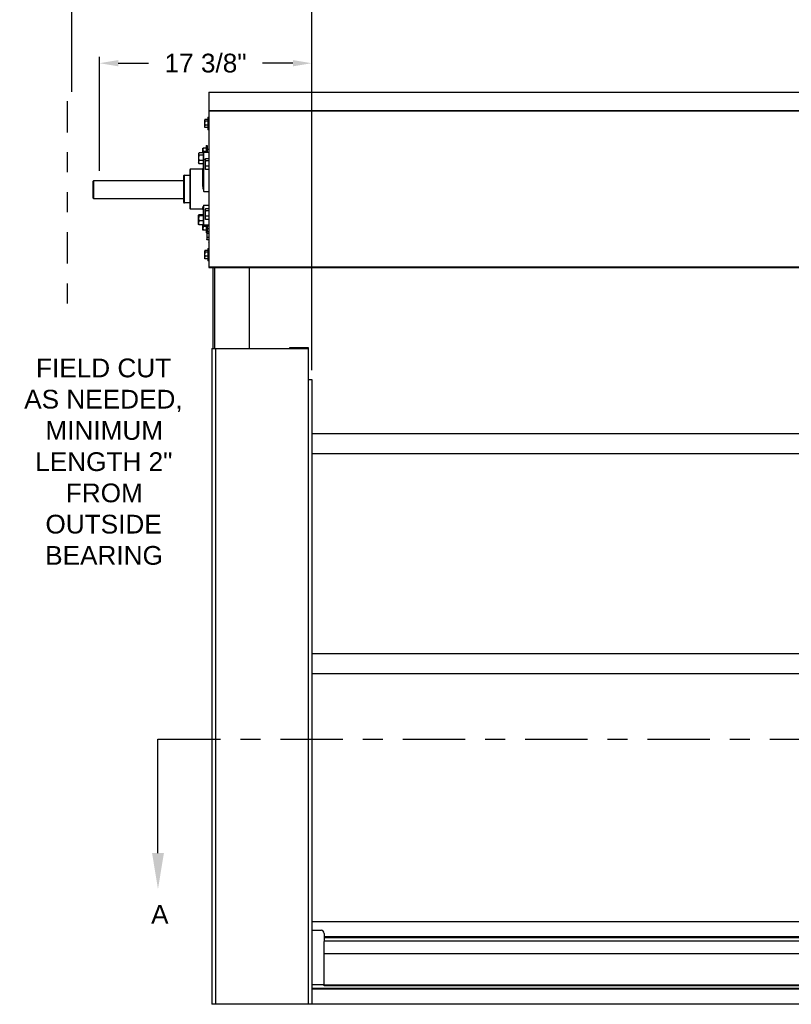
# Model space of a CAD drawing. Header units: inches. Extents: x 170 to 312, y 215 to 248.
# Tile 4 of 216: x 174.84 to 178.7, y 220.41 to 225.34. Entities that reach past the tile are written whole.
import ezdxf
from ezdxf import colors
from ezdxf.entities.mleader import LeaderData, LeaderLine
from ezdxf.math import Vec2, Vec3

# ---------------------------------------------------------------- set-up
doc = ezdxf.new("R2010")
doc.units = ezdxf.units.IN
doc.header["$LTSCALE"] = 0.25
doc.header["$MEASUREMENT"] = 0
doc.linetypes.add('CENTER', pattern=[2, 1.25, -0.25, 0.25, -0.25])
doc.linetypes.add('PHANTOM2', pattern=[1.25, 0.625, -0.125, 0.125, -0.125, 0.125, -0.125])
for name, color, linetype in [('ANNOTATIONS', 1, 'Continuous'), ('HIDDEN', 6, 'PHANTOM2'), ('SECTION CUTS', 6, 'CENTER'), ('STANDARD MOTOR RH', 7, 'Continuous')]:
    doc.layers.add(name, color=color, linetype=linetype)
doc.styles.add('ARIAL', font='arial.ttf', dxfattribs={"height": 0.09375})
doc.styles.get("Standard").update_dxf_attribs({"font": 'romans.shx'})
doc.dimstyles.new('STANDARD$0', dxfattribs={"dimtxt": 0.09375, "dimasz": 0.09375, "dimexe": 0.03125, "dimexo": 0.046875, "dimgap": 0.09, "dimtad": 0, "dimtih": 1, "dimtoh": 1, "dimdec": 4, "dimzin": 0, "dimdsep": 46, "dimtxsty": 'ARIAL', "dimcen": 0.09, "dimadec": 0, "dimazin": 0, "dimtfac": 1, "dimtdec": 4, "dimtofl": 0, "dimtmove": 0, "dimatfit": 1, "dimfxl": 1, "dimtolj": 1, "dimtzin": 0, "dimarcsym": 0})

# ---------------------------------------------------------------- blocks, each defined once
blk = doc.blocks.new('*D262')
at = {"layer": 'ANNOTATIONS', "color": 0, "lineweight": -2, "transparency": 16777216}
for p, q in [((175.0994, 224.9786), (175.0994, 225.5863)), ((175.1931, 225.555), (175.5186, 225.555)), ((176.2063, 225.555), (175.8808, 225.555)), ((176.3001, 223.5854), (176.3001, 225.5863))]:
    blk.add_line(p, q, dxfattribs=at)
at = {"layer": 'ANNOTATIONS', "color": 0, "transparency": 16777216}
for points in [[(175.1931, 225.5706), (175.1931, 225.5394), (175.0994, 225.555)], [(176.2063, 225.5706), (176.2063, 225.5394), (176.3001, 225.555)]]:
    blk.add_solid(points, dxfattribs=at)
at = {"layer": 'defpoints', "color": 0, "transparency": 16777216}
for p in [(175.0994, 225.555), (175.0994, 224.9318), (176.3001, 223.5385)]:
    blk.add_point(p, dxfattribs=at)
at = {"layer": 'ANNOTATIONS', "color": 0, "transparency": 16777216, "insert": (175.6997, 225.555), "char_height": 0.09375, "attachment_point": 5, "style": 'ARIAL'}
blk.add_mtext('\\A1;20"', dxfattribs=at)
blk = doc.blocks.new('*D263')
at = {"layer": 'ANNOTATIONS', "color": 0, "lineweight": -2, "transparency": 16777216}
for p, q in [((175.2376, 224.5834), (175.2376, 225.1525)), ((176.3001, 223.5854), (176.3001, 225.1525)), ((175.3313, 225.1213), (175.4837, 225.1213)), ((176.2063, 225.1213), (176.0539, 225.1213))]:
    blk.add_line(p, q, dxfattribs=at)
at = {"layer": 'ANNOTATIONS', "color": 0, "transparency": 16777216}
for points in [[(175.3313, 225.1369), (175.3313, 225.1057), (175.2376, 225.1213)], [(176.2063, 225.1369), (176.2063, 225.1057), (176.3001, 225.1213)]]:
    blk.add_solid(points, dxfattribs=at)
at = {"layer": 'defpoints', "color": 0, "transparency": 16777216}
for p in [(176.3001, 225.1213), (175.2376, 224.5365), (176.3001, 223.5385)]:
    blk.add_point(p, dxfattribs=at)
at = {"layer": 'ANNOTATIONS', "color": 0, "transparency": 16777216, "insert": (175.7688, 225.1213), "char_height": 0.09375, "attachment_point": 5, "style": 'ARIAL'}
blk.add_mtext('\\A1;17 3/8"', dxfattribs=at)

msp = doc.modelspace()

# ---------------------------------------------------------------- linework, layer by layer
at = {"layer": 'HIDDEN'}
msp.add_line((175.0767, 224.93177), (175.0767, 223.90108), dxfattribs=at)
at = {"layer": 'SECTION CUTS'}
msp.add_line((175.5306, 221.7392), (182.02459, 221.7392), dxfattribs=at)
at = {"layer": 'STANDARD MOTOR RH'}
for p, q in [((175.78482, 224.97601), (181.79263, 224.97601)), ((175.78482, 224.97601), (175.78482, 224.09954)), ((181.79263, 224.97442), (175.78482, 224.97442)), ((175.78088, 224.85101), (175.78482, 224.85101)), ((175.78088, 224.85101), (175.78088, 224.78851)), ((181.79263, 224.88374), (175.78482, 224.88374)), ((175.78482, 224.88226), (181.80826, 224.88226)), ((175.76413, 224.83733), (175.76496, 224.83877)), ((175.76413, 224.83733), (175.76413, 224.8022)), ((175.76496, 224.80076), (175.76413, 224.8022)), ((175.7657, 224.79966), (175.76513, 224.8008)), ((175.78088, 224.83987), (175.7657, 224.83987)), ((175.78088, 224.83212), (175.7657, 224.83212)), ((175.78088, 224.81202), (175.7657, 224.81202)), ((175.78088, 224.79966), (175.7657, 224.79966)), ((175.78482, 224.78851), (175.78088, 224.78851)), ((175.77232, 224.71039), (175.77626, 224.71039)), ((175.77232, 224.71039), (175.77232, 224.67681)), ((175.77626, 224.71039), (175.77626, 224.67681)), ((175.73398, 224.669), (175.73509, 224.67092)), ((175.73398, 224.669), (175.73398, 224.62212)), ((175.75673, 224.67239), (175.73607, 224.67239)), ((175.75673, 224.66206), (175.73607, 224.66206)), ((175.75557, 224.67239), (175.75557, 224.6967)), ((175.75673, 224.67306), (175.75673, 224.51824)), ((175.77232, 224.6967), (175.75714, 224.6967)), ((175.77232, 224.67914), (175.75714, 224.67914)), ((175.76048, 224.67681), (175.78482, 224.67681)), ((175.76048, 224.47926), (175.76048, 224.67681)), ((175.77626, 224.69086), (175.78482, 224.69086)), ((175.73509, 224.6202), (175.73398, 224.62212)), ((175.73607, 224.61873), (175.73531, 224.62024)), ((175.75673, 224.63523), (175.73607, 224.63523)), ((175.75673, 224.61873), (175.73607, 224.61873)), ((175.76048, 224.64171), (175.76773, 224.64171)), ((175.76679, 224.64008), (175.7679, 224.642)), ((175.76679, 224.64008), (175.76679, 224.5932)), ((175.78482, 224.64347), (175.76888, 224.64347)), ((175.78482, 224.63313), (175.76888, 224.63313)), ((175.78482, 224.60631), (175.76888, 224.60631)), ((175.65907, 224.55711), (175.65907, 224.42617)), ((175.66282, 224.56086), (175.69001, 224.56086)), ((175.66282, 224.42242), (175.66282, 224.56086)), ((175.69001, 224.58836), (175.69001, 224.39492)), ((175.69376, 224.59211), (175.75298, 224.59211)), ((175.69376, 224.39117), (175.69376, 224.59211)), ((175.75298, 224.59211), (175.75298, 224.51729)), ((175.7679, 224.59128), (175.76679, 224.5932)), ((175.76888, 224.58981), (175.76812, 224.59132)), ((175.78482, 224.58981), (175.76888, 224.58981)), ((175.20645, 224.53154), (175.2084, 224.53351)), ((175.20645, 224.44672), (175.20645, 224.53154)), ((175.65907, 224.53351), (175.2084, 224.53351)), ((175.2084, 224.53351), (175.2084, 224.44476)), ((175.76048, 224.47926), (175.78482, 224.47926)), ((175.20645, 224.44672), (175.2084, 224.44476)), ((175.2084, 224.44476), (175.65907, 224.44476)), ((175.69001, 224.42242), (175.66282, 224.42242)), ((175.76048, 224.41149), (175.78482, 224.41149)), ((175.76048, 224.30647), (175.76048, 224.41149)), ((175.75298, 224.39117), (175.69376, 224.39117)), ((175.73398, 224.36115), (175.73425, 224.36162)), ((175.73398, 224.31428), (175.73398, 224.36115)), ((175.75673, 224.36325), (175.73607, 224.36325)), ((175.75673, 224.35824), (175.73607, 224.35824)), ((175.75298, 224.39469), (175.75298, 224.39117)), ((175.75673, 224.39107), (175.75673, 224.31022)), ((175.76679, 224.39008), (175.7679, 224.392)), ((175.76679, 224.39008), (175.76679, 224.3432)), ((175.78482, 224.39347), (175.76888, 224.39347)), ((175.78482, 224.38313), (175.76888, 224.38313)), ((175.78482, 224.35631), (175.76888, 224.35631)), ((175.73425, 224.31381), (175.73398, 224.31428)), ((175.75673, 224.33271), (175.73607, 224.33271)), ((175.75673, 224.31218), (175.73607, 224.31218)), ((175.75557, 224.28658), (175.75557, 224.31218)), ((175.7556, 224.31218), (175.75714, 224.30414)), ((175.76048, 224.31279), (175.78482, 224.31279)), ((175.7679, 224.34128), (175.76679, 224.3432)), ((175.76888, 224.33981), (175.76812, 224.34132)), ((175.78482, 224.33981), (175.76888, 224.33981)), ((175.77232, 224.30414), (175.75714, 224.30414)), ((175.77232, 224.28658), (175.75714, 224.28658)), ((175.78482, 224.30647), (175.76048, 224.30647)), ((175.77232, 224.30647), (175.77232, 224.27289)), ((175.7751, 224.27289), (175.77232, 224.27289)), ((175.7751, 224.27483), (175.77593, 224.27627)), ((175.7751, 224.27483), (175.7751, 224.2397)), ((175.77626, 224.30647), (175.77626, 224.2767)), ((175.78482, 224.29242), (175.77626, 224.29242)), ((175.78482, 224.27737), (175.77667, 224.27737)), ((175.78482, 224.26962), (175.77667, 224.26962)), ((175.77593, 224.23826), (175.7751, 224.2397)), ((175.77667, 224.23716), (175.7761, 224.2383)), ((175.78482, 224.24952), (175.77667, 224.24952)), ((175.78482, 224.23716), (175.77667, 224.23716)), ((175.76413, 224.18108), (175.76496, 224.18252)), ((175.76413, 224.18108), (175.76413, 224.14595)), ((175.78088, 224.18362), (175.7657, 224.18362)), ((175.78088, 224.17587), (175.7657, 224.17587)), ((175.78088, 224.19476), (175.78482, 224.19476)), ((175.78088, 224.19476), (175.78088, 224.13226)), ((175.76496, 224.14451), (175.76413, 224.14595)), ((175.7657, 224.14341), (175.76513, 224.14455)), ((175.78088, 224.15577), (175.7657, 224.15577)), ((175.78088, 224.14341), (175.7657, 224.14341)), ((175.78482, 224.13226), (175.78088, 224.13226)), ((181.80826, 224.10101), (175.78482, 224.10101)), ((175.78482, 224.09954), (181.79263, 224.09954)), ((175.80751, 223.69476), (175.80751, 224.09954)), ((175.81495, 223.69476), (175.81495, 224.09954)), ((175.98757, 224.09954), (175.98757, 223.69476)), ((175.80007, 223.69476), (176.2822, 223.69476)), ((175.80007, 223.69476), (175.80007, 220.41351)), ((175.81794, 223.69476), (175.81794, 220.41351)), ((176.1907, 223.69476), (176.1907, 223.69873)), ((176.1907, 223.69873), (176.2822, 223.69873)), ((176.1907, 223.69536), (176.2822, 223.69536)), ((176.2822, 223.69873), (176.2822, 220.41351)), ((176.2822, 223.53851), (176.30007, 223.53851)), ((176.30007, 223.53851), (176.30007, 220.41351)), ((181.30007, 223.26662), (176.30007, 223.26656)), ((181.30007, 223.16662), (176.30007, 223.16662)), ((181.30007, 222.16665), (176.30007, 222.16659)), ((181.30007, 222.06665), (176.30007, 222.06665)), ((176.30007, 220.82843), (181.30007, 220.82843)), ((176.30007, 220.78382), (176.34694, 220.78382)), ((176.36257, 220.76819), (176.36257, 220.72853)), ((176.36257, 220.75248), (181.23757, 220.75248)), ((176.36257, 220.75186), (181.23757, 220.75186)), ((176.36257, 220.74793), (181.23757, 220.74793)), ((176.36257, 220.73038), (181.23757, 220.73038)), ((181.23757, 220.73008), (176.36257, 220.73008)), ((176.36257, 220.50538), (176.36257, 220.72839)), ((181.23757, 220.66546), (176.36257, 220.66546)), ((176.30007, 220.5129), (176.36257, 220.5129)), ((181.30007, 220.49188), (176.30007, 220.49188)), ((181.30007, 220.49008), (176.30007, 220.49008)), ((181.30007, 220.48946), (176.30007, 220.48946)), ((181.23757, 220.50851), (176.36257, 220.50851)), ((181.23757, 220.50538), (176.36257, 220.50538)), ((181.80007, 220.41351), (175.80007, 220.41351))]:
    msp.add_line(p, q, dxfattribs=at)
for centre, radius, start, end in [((175.76048, 224.67306), 0.00375, 90, 180), ((175.75955, 224.64965), 0.00799, 249.30403, 276.64014), ((175.66282, 224.55711), 0.00375, 90, 180), ((175.69376, 224.58836), 0.00375, 90, 180), ((175.75298, 224.59586), 0.00375, 270, 0), ((175.75385, 224.52168), 0.00448, 258.74346, 309.90198), ((175.66282, 224.42617), 0.00375, 180, 270), ((175.69376, 224.39492), 0.00375, 180, 270), ((175.75304, 224.391), 0.00369, 1.06081, 90.98264), ((175.75298, 224.38742), 0.00375, 0, 90), ((175.76014, 224.3162), 0.00344, 187.13082, 275.69838), ((175.76048, 224.31022), 0.00375, 180, 270), ((175.78798, 224.22211), 0.00391, 143.90098, 180), ((176.34694, 220.76819), 0.01562, 0, 90)]:
    msp.add_arc(centre, radius, start, end, dxfattribs=at)
for points, knots in [([(175.7657, 224.83987), (175.7655, 224.83959), (175.76458, 224.83833), (175.76433, 224.83702), (175.76413, 224.836)], [0, 0, 0, 0, 0.2169922, 1, 1, 1, 1]), ([(175.76413, 224.836), (175.76415, 224.83569), (175.76423, 224.83438), (175.76506, 224.8331), (175.7657, 224.83212)], [0, 0, 0, 0, 0.2366668, 1, 1, 1, 1]), ([(175.7657, 224.83212), (175.76526, 224.83049), (175.76438, 224.8272), (175.76422, 224.82379), (175.76413, 224.82207)], [0, 0, 0, 0, 0.4954815, 1, 1, 1, 1]), ([(175.76413, 224.82207), (175.76413, 224.82183), (175.76416, 224.81844), (175.76496, 224.81511), (175.7657, 224.81202)], [0, 0, 0, 0, 0.0701918, 1, 1, 1, 1]), ([(175.7657, 224.81202), (175.76526, 224.81102), (175.76438, 224.80899), (175.76422, 224.8069), (175.76413, 224.80584)], [0, 0, 0, 0, 0.4954173, 1, 1, 1, 1]), ([(175.76413, 224.80584), (175.76413, 224.80569), (175.76416, 224.80361), (175.76496, 224.80156), (175.7657, 224.79966)], [0, 0, 0, 0, 0.0702066, 1, 1, 1, 1]), ([(175.73607, 224.67239), (175.73579, 224.672), (175.73456, 224.67032), (175.73423, 224.66857), (175.73398, 224.66722)], [0, 0, 0, 0, 0.2293944, 1, 1, 1, 1]), ([(175.73398, 224.66722), (175.734, 224.66679), (175.73411, 224.66505), (175.73523, 224.66334), (175.73607, 224.66206)], [0, 0, 0, 0, 0.246312, 1, 1, 1, 1]), ([(175.73607, 224.66206), (175.73548, 224.65988), (175.7343, 224.65548), (175.73409, 224.65094), (175.73398, 224.64864)], [0, 0, 0, 0, 0.4954679, 1, 1, 1, 1]), ([(175.75714, 224.6967), (175.7567, 224.69528), (175.75581, 224.6924), (175.75565, 224.68942), (175.75557, 224.68792)], [0, 0, 0, 0, 0.4954474, 1, 1, 1, 1]), ([(175.75557, 224.6967), (175.75559, 224.6967), (175.75567, 224.6967), (175.7565, 224.6967), (175.75714, 224.6967)], [0, 0, 0, 0, 0.2365711, 1, 1, 1, 1]), ([(175.75557, 224.68792), (175.75557, 224.68771), (175.7556, 224.68475), (175.7564, 224.68184), (175.75714, 224.67914)], [0, 0, 0, 0, 0.070251, 1, 1, 1, 1]), ([(175.75714, 224.67914), (175.75668, 224.67772), (175.75597, 224.6755), (175.75582, 224.67321), (175.75577, 224.67239)], [0, 0, 0, 0, 0.6425392, 1, 1, 1, 1]), ([(175.73398, 224.64864), (175.73398, 224.64832), (175.734, 224.64592), (175.73445, 224.64138), (175.73553, 224.63729), (175.73607, 224.63523)], [0, 0, 0, 0, 0.0700944, 0.5307778, 1, 1, 1, 1]), ([(175.73607, 224.63523), (175.73548, 224.63389), (175.7343, 224.63118), (175.73409, 224.62839), (175.73398, 224.62698)], [0, 0, 0, 0, 0.49544027, 1, 1, 1, 1]), ([(175.73398, 224.62698), (175.73398, 224.62679), (175.734, 224.6253), (175.73445, 224.62251), (175.73553, 224.62), (175.73607, 224.61873)], [0, 0, 0, 0, 0.0700865, 0.5307593, 1, 1, 1, 1]), ([(175.76888, 224.64347), (175.7686, 224.64308), (175.76737, 224.6414), (175.76704, 224.63965), (175.76679, 224.6383)], [0, 0, 0, 0, 0.2294135, 1, 1, 1, 1]), ([(175.76679, 224.6383), (175.76681, 224.63787), (175.76692, 224.63612), (175.76804, 224.63442), (175.76888, 224.63313)], [0, 0, 0, 0, 0.2463282, 1, 1, 1, 1]), ([(175.76888, 224.63313), (175.7683, 224.63096), (175.76712, 224.62656), (175.7669, 224.62201), (175.76679, 224.61972)], [0, 0, 0, 0, 0.4954679, 1, 1, 1, 1]), ([(175.76679, 224.61972), (175.76679, 224.6194), (175.76681, 224.61699), (175.76727, 224.61245), (175.76834, 224.60837), (175.76888, 224.60631)], [0, 0, 0, 0, 0.0700803, 0.5307866, 1, 1, 1, 1]), ([(175.76888, 224.60631), (175.7683, 224.60497), (175.76712, 224.60226), (175.7669, 224.59947), (175.76679, 224.59806)], [0, 0, 0, 0, 0.49542746, 1, 1, 1, 1]), ([(175.76679, 224.59806), (175.76679, 224.59786), (175.76681, 224.59638), (175.76727, 224.59359), (175.76834, 224.59108), (175.76888, 224.58981)], [0, 0, 0, 0, 0.0700864, 0.530785, 1, 1, 1, 1]), ([(175.75298, 224.51729), (175.75308, 224.51487), (175.75329, 224.51001), (175.7548, 224.50122), (175.75721, 224.49095), (175.75936, 224.48318), (175.76047, 224.47929), (175.76048, 224.47926)], [0, 0, 0, 0, 0.1900001, 0.3829983, 0.6879071, 0.9974597, 1, 1, 1, 1]), ([(175.76048, 224.47926), (175.76047, 224.47929), (175.75974, 224.48449), (175.7584, 224.49496), (175.75696, 224.50797), (175.75678, 224.51575), (175.75673, 224.51824)], [0, 0, 0, 0, 0.0025829, 0.40435, 0.8088289, 1, 1, 1, 1]), ([(175.76048, 224.41149), (175.76047, 224.41147), (175.75938, 224.40912), (175.75723, 224.40481), (175.75481, 224.40015), (175.75329, 224.39682), (175.75308, 224.3954), (175.75298, 224.39469)], [0, 0, 0, 0, 0.0025428, 0.3076663, 0.6170143, 0.8072677, 1, 1, 1, 1]), ([(175.75673, 224.39107), (175.75678, 224.39219), (175.75696, 224.39564), (175.75839, 224.40229), (175.75973, 224.40826), (175.76047, 224.41147), (175.76048, 224.41149)], [0, 0, 0, 0, 0.1911578, 0.592692, 0.9974166, 1, 1, 1, 1]), ([(175.73607, 224.36325), (175.73548, 224.36285), (175.7343, 224.36203), (175.73409, 224.36118), (175.73398, 224.36075)], [0, 0, 0, 0, 0.4954275, 1, 1, 1, 1]), ([(175.73398, 224.36075), (175.73398, 224.36069), (175.734, 224.36024), (175.73445, 224.35939), (175.73553, 224.35863), (175.73607, 224.35824)], [0, 0, 0, 0, 0.0700947, 0.5307588, 1, 1, 1, 1]), ([(175.73607, 224.35824), (175.73579, 224.35729), (175.73456, 224.35313), (175.73423, 224.34881), (175.73398, 224.34548)], [0, 0, 0, 0, 0.2293668, 1, 1, 1, 1]), ([(175.76888, 224.39347), (175.7686, 224.39308), (175.76737, 224.3914), (175.76704, 224.38965), (175.76679, 224.3883)], [0, 0, 0, 0, 0.2294173, 1, 1, 1, 1]), ([(175.76679, 224.3883), (175.76681, 224.38787), (175.76692, 224.38612), (175.76804, 224.38442), (175.76888, 224.38313)], [0, 0, 0, 0, 0.2463243, 1, 1, 1, 1]), ([(175.76888, 224.38313), (175.7683, 224.38096), (175.76712, 224.37656), (175.7669, 224.37201), (175.76679, 224.36972)], [0, 0, 0, 0, 0.49544708, 1, 1, 1, 1]), ([(175.76679, 224.36972), (175.76679, 224.3694), (175.76681, 224.36699), (175.76727, 224.36245), (175.76834, 224.35837), (175.76888, 224.35631)], [0, 0, 0, 0, 0.0700803, 0.5307866, 1, 1, 1, 1]), ([(175.76888, 224.35631), (175.7683, 224.35497), (175.76712, 224.35226), (175.7669, 224.34947), (175.76679, 224.34806)], [0, 0, 0, 0, 0.4954146, 1, 1, 1, 1]), ([(175.73398, 224.34548), (175.734, 224.34441), (175.73411, 224.34009), (175.73523, 224.33588), (175.73607, 224.33271)], [0, 0, 0, 0, 0.246309, 1, 1, 1, 1]), ([(175.73607, 224.33271), (175.73548, 224.33104), (175.7343, 224.32768), (175.73409, 224.3242), (175.73398, 224.32244)], [0, 0, 0, 0, 0.4954815, 1, 1, 1, 1]), ([(175.73398, 224.32244), (175.73398, 224.3222), (175.734, 224.32036), (175.73445, 224.31688), (175.73553, 224.31376), (175.73607, 224.31218)], [0, 0, 0, 0, 0.0701184, 0.5308015, 1, 1, 1, 1]), ([(175.73607, 224.31218), (175.73545, 224.31259), (175.7346, 224.31314), (175.7344, 224.31371), (175.73434, 224.31387)], [0, 0, 0, 0, 0.73185687, 1, 1, 1, 1]), ([(175.76679, 224.34806), (175.76679, 224.34786), (175.76681, 224.34638), (175.76727, 224.34359), (175.76834, 224.34108), (175.76888, 224.33981)], [0, 0, 0, 0, 0.0700604, 0.5307593, 1, 1, 1, 1]), ([(175.75714, 224.30414), (175.7567, 224.30271), (175.75581, 224.29984), (175.75565, 224.29686), (175.75557, 224.29536)], [0, 0, 0, 0, 0.4954474, 1, 1, 1, 1]), ([(175.75557, 224.29536), (175.75557, 224.29515), (175.7556, 224.29218), (175.7564, 224.28928), (175.75714, 224.28658)], [0, 0, 0, 0, 0.0701939, 1, 1, 1, 1]), ([(175.75714, 224.28658), (175.7565, 224.28658), (175.75567, 224.28658), (175.75559, 224.28658), (175.75557, 224.28658)], [0, 0, 0, 0, 0.7634289, 1, 1, 1, 1]), ([(175.77667, 224.27737), (175.77647, 224.27709), (175.77554, 224.27583), (175.7753, 224.27452), (175.7751, 224.2735)], [0, 0, 0, 0, 0.2169922, 1, 1, 1, 1]), ([(175.7751, 224.2735), (175.77512, 224.27319), (175.7752, 224.27188), (175.77603, 224.2706), (175.77667, 224.26962)], [0, 0, 0, 0, 0.2366753, 1, 1, 1, 1]), ([(175.77667, 224.26962), (175.77623, 224.26799), (175.77535, 224.2647), (175.77518, 224.26129), (175.7751, 224.25957)], [0, 0, 0, 0, 0.4954815, 1, 1, 1, 1]), ([(175.7751, 224.25957), (175.7751, 224.25933), (175.77513, 224.25594), (175.77593, 224.25261), (175.77667, 224.24952)], [0, 0, 0, 0, 0.0701945, 1, 1, 1, 1]), ([(175.77667, 224.24952), (175.77623, 224.24852), (175.77535, 224.24649), (175.77518, 224.2444), (175.7751, 224.24334)], [0, 0, 0, 0, 0.4954173, 1, 1, 1, 1]), ([(175.7751, 224.24334), (175.7751, 224.24319), (175.77513, 224.24111), (175.77593, 224.23906), (175.77667, 224.23716)], [0, 0, 0, 0, 0.0702092, 1, 1, 1, 1]), ([(175.7657, 224.18362), (175.7655, 224.18334), (175.76458, 224.18208), (175.76433, 224.18077), (175.76413, 224.17975)], [0, 0, 0, 0, 0.2169922, 1, 1, 1, 1]), ([(175.76413, 224.17975), (175.76415, 224.17944), (175.76423, 224.17813), (175.76506, 224.17685), (175.7657, 224.17587)], [0, 0, 0, 0, 0.2366668, 1, 1, 1, 1]), ([(175.7657, 224.17587), (175.76526, 224.17424), (175.76438, 224.17095), (175.76422, 224.16754), (175.76413, 224.16582)], [0, 0, 0, 0, 0.4954815, 1, 1, 1, 1]), ([(175.76413, 224.16582), (175.76413, 224.16558), (175.76416, 224.16219), (175.76496, 224.15886), (175.7657, 224.15577)], [0, 0, 0, 0, 0.0701918, 1, 1, 1, 1]), ([(175.7657, 224.15577), (175.76526, 224.15477), (175.76438, 224.15274), (175.76422, 224.15065), (175.76413, 224.14959)], [0, 0, 0, 0, 0.4954173, 1, 1, 1, 1]), ([(175.76413, 224.14959), (175.76413, 224.14944), (175.76416, 224.14736), (175.76496, 224.14531), (175.7657, 224.14341)], [0, 0, 0, 0, 0.0702066, 1, 1, 1, 1])]:
    msp.add_open_spline(points, degree=3, knots=knots, dxfattribs=at)

# ---------------------------------------------------------------- texts
at = {"layer": 'ANNOTATIONS', "insert": (174.83538, 223.64383), "char_height": 0.09375, "width": 0.8325753, "attachment_point": 1, "style": 'ARIAL'}
msp.add_mtext('\\pi0.08461;FIELD CUT \\P\\pi0.02546;AS NEEDED, \\P\\pi0.13149;MINIMUM \\P\\pi0.08068;LENGTH 2" \\P\\pi0.23384;FROM \\P\\pi0.1319;OUTSIDE \\P\\pi0.13043;BEARING', dxfattribs=at)
at = {"layer": 'SECTION CUTS', "style": 'ARIAL'}
msp.add_text('A', height=0.09375, dxfattribs=at).set_placement((175.49612, 220.81677))

# ---------------------------------------------------------------- dimensions: what is measured, and where the dimension line sits
at = {"layer": 'ANNOTATIONS'}
for base, p1, p2, text, picture, middle in [((175.09938, 225.55501), (176.30007, 223.53851), (175.09938, 224.93177), '20"', '*D262', (175.69972, 225.55501)), ((176.30007, 225.1213), (175.23757, 224.5365), (176.30007, 223.53851), '17 3/8"', '*D263', (175.76882, 225.1213))]:
    dim = msp.add_linear_dim(base=base, p1=p1, p2=p2, text=text, dimstyle='STANDARD$0', dxfattribs=at)
    dim.commit()
    dim.dimension.update_dxf_attribs({"geometry": picture, "text_midpoint": middle, "dimtype": 160})

# ---------------------------------------------------------------- leaders
at = {"layer": 'SECTION CUTS'}
ml = msp.add_multileader_mtext('Standard', dxfattribs=at)
ml.set_content('', color=256)
ml.set_leader_properties()
ml.build(insert=Vec2(0, 0))
ml.multileader.update_dxf_attribs({"dogleg_length": 0, "arrow_head_size": 0.18})
ctx = ml.context
ctx.base_point, ctx.char_height, ctx.arrow_head_size, ctx.landing_gap_size, ctx.plane_origin = Vec3(175.5306, 221.7392), 0.18, 0.18, 0, Vec3(175.5306, 220.98968)
notes = []
notes.append((ctx, [(0, (1, 1, 0), (175.5306, 221.7392), (1, 0), 0, [(0, [(175.5306, 220.98968)], 0, [])])]))
ctx.mtext.insert, ctx.mtext.flow_direction = Vec3(175.5306, 221.8292), 5
for ctx, leaders in notes:
    for number, flags, end, landing, length, lines in leaders:
        leader = LeaderData()
        leader.index, (leader.has_last_leader_line, leader.has_dogleg_vector, leader.attachment_direction) = number, flags
        leader.last_leader_point, leader.dogleg_vector, leader.dogleg_length = Vec3(end), Vec3(landing), length
        for number, points, colour, breaks in lines:
            line = LeaderLine()
            line.index, line.vertices, line.color, line.breaks = number, Vec3.list(points), colors.encode_raw_color(colour), breaks
            leader.lines.append(line)
        ctx.leaders.append(leader)

doc.saveas('drawing.dxf')
